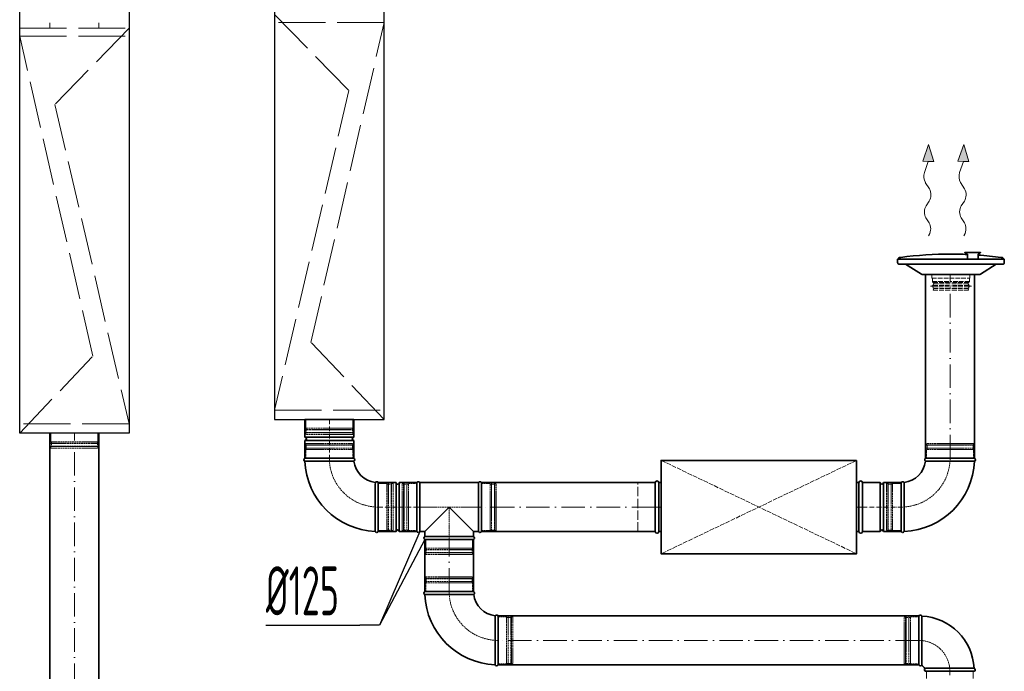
# Model space of a CAD drawing. Header units: millimetres. Extents: x 7400 to 85045, y 24168 to 123018.
# Tile 30 of 79: x 39233 to 41752, y 61842 to 63510. Entities that reach past the tile are written whole.
import ezdxf

# ---------------------------------------------------------------- set-up
doc = ezdxf.new("R2010")
doc.units = ezdxf.units.MM
for name, pattern in [('ACAD_ISO02W100', [15, 12, -3]), ('ACAD_ISO10W100', [18, 12, -3, 0, -3]), ('phl_thick', [0])]:
    doc.linetypes.add(name, pattern=pattern)
for name, color, linetype, lineweight in [('VZT_01 SUP (PŘÍVOD) - OBRYS', 5, 'Continuous', 35), ('VZT_02 SUP (PŘÍVOD) - OSA', 5, 'ACAD_ISO10W100', 5), ('VZT_05 ETA (ODVOD) - OBRYS', 6, 'Continuous', 35), ('VZT_06 ETA (ODVOD) - OSA', 6, 'ACAD_ISO10W100', 5), ('VZT_21 ZAŘÍZENÍ - OBRYS', 1, 'Continuous', 30), ('VZT_22 ZAŘÍZENÍ - DETAIL', 8, 'Continuous', 5), ('VZT_30 DISTRIBUČNÍ PRVKY - OBRYS', 1, 'Continuous', 35), ('VZT_35 TLUMIČE HLUKU - OBRYS', 1, 'Continuous', 35), ('VZT_36 TLUMIČE HLUKU - OSA', 1, 'ACAD_ISO10W100', 5), ('VZT_37 TLUMIČE HLUKU - DETAIL', 8, 'ACAD_ISO02W100', 5), ('VZT_60_KOTY - DIMENZE', 7, 'Continuous', 5)]:
    doc.layers.add(name, color=color, linetype=linetype, lineweight=lineweight)
for name, color, linetype, lineweight, plot in [('VZT_03 SUP (PŘÍVOD) - NETISK', 8, 'ACAD_ISO02W100', 5, False), ('VZT_07 ETA (ODVOD) - NETISK', 8, 'ACAD_ISO02W100', 5, False), ('VZT_34 DISTRIBUČNÍ PRVKY - NETISK', 8, 'ACAD_ISO02W100', 5, False), ('VZT_39 TLUMIČE HLUKU - NETISK', 8, 'ACAD_ISO02W100', 5, False)]:
    doc.layers.add(name, color=color, linetype=linetype, lineweight=lineweight, plot=plot)
doc.styles.add('EVORA_125', font='isocp.shx', dxfattribs={"width": 0.6, "height": 125})

msp = doc.modelspace()

# ---------------------------------------------------------------- linework, layer by layer
at = {"color": 0, "lineweight": 13}
for p, q in [((41543.4, 63147.2), (41558, 63190)), ((41558, 63190), (41571.3, 63146.8)), ((41633.4, 63147.2), (41648, 63190)), ((41648, 63190), (41661.3, 63146.8)), ((41543.4, 63147.2), (41557.4, 63147)), ((41557.4, 63147), (41547.7, 63118.4)), ((41571.3, 63146.8), (41557.4, 63147)), ((41633.4, 63147.2), (41647.4, 63147)), ((41647.4, 63147), (41637.7, 63118.4)), ((41661.3, 63146.8), (41647.4, 63147)), ((41549.9, 63093), (41560.3, 63076.5)), ((41639.9, 63093), (41650.3, 63076.5)), ((41559.9, 63045.5), (41552, 63033.6)), ((41649.9, 63045.5), (41642, 63033.6)), ((41551.5, 63002.6), (41559.7, 62989.6)), ((41641.5, 63002.6), (41649.7, 62989.6))]:
    msp.add_line(p, q, dxfattribs=at)
at = {"lineweight": 13}
for p, q in [((41559.8, 62959.5), (41558, 62956.4)), ((41649.8, 62959.5), (41648, 62956.4))]:
    msp.add_line(p, q, dxfattribs=at)
at = {"color": 0, "lineweight": 13, "extrusion": (0, 0, -1)}
for centre, start_param, end_param in [((41559.5, 63108.3), 3.908129, 5.191299), ((41649.5, 63108.3), 3.908129, 5.191299), ((41550.8, 63061.1), 0.766537, 2.375056), ((41640.8, 63061.1), 0.766537, 2.375056), ((41561.1, 63017.9), 3.908129, 5.516649), ((41651.1, 63017.9), 3.908129, 5.516649), ((41550.2, 62974.3), 0.766537, 2.320574), ((41640.2, 62974.3), 0.766537, 2.320574)]:
    msp.add_ellipse(centre, major_axis=(0.3, 21.5), ratio=0.625, start_param=start_param, end_param=end_param, dxfattribs=at)
at = {"color": 0, "lineweight": 13}
for points in [[(41543.4, 63147.2), (41571.3, 63146.8), (41558, 63190)], [(41633.4, 63147.2), (41661.3, 63146.8), (41648, 63190)]]:
    msp.add_solid(points, dxfattribs=at)
at = {"layer": 'VZT_01 SUP (PŘÍVOD) - OBRYS'}
for p, q in [((40088, 62486.5), (39963, 62486.5)), ((39963, 62486.5), (39963, 62441)), ((40088, 62486.5), (40088, 62441)), ((40088, 62441), (39963, 62441)), ((40088, 62433), (39963, 62433)), ((39963, 62433), (39963, 62387.5)), ((40088, 62433), (40088, 62387.5)), ((40088, 62387.5), (39963, 62387.5)), ((39963, 62387.5), (40088, 62387.5)), ((41675.7, 62387.5), (41550.7, 62387.5)), ((40150.5, 62325), (40150.5, 62200)), ((40150.5, 62325), (40196, 62325)), ((40150.5, 62325), (40150.5, 62200)), ((40196, 62325), (40196, 62200)), ((40204, 62325), (40204, 62200)), ((40204, 62325), (40249.5, 62325)), ((40249.5, 62325), (40249.5, 62200)), ((40249.5, 62325), (40249.5, 62200)), ((40257.2, 62200), (40257.2, 62325)), ((40406.8, 62325), (40257.2, 62325)), ((40406.8, 62200), (40406.8, 62325)), ((40414.5, 62200), (40414.5, 62325)), ((41389.2, 62325), (41389.2, 62200)), ((41389.2, 62325), (41434.7, 62325)), ((41434.7, 62325), (41434.7, 62200)), ((41442.7, 62325), (41442.7, 62200)), ((41442.7, 62325), (41488.2, 62325)), ((41488.2, 62325), (41488.2, 62200)), ((41488.2, 62325), (41488.2, 62200)), ((40332, 62262.5), (40269.5, 62200)), ((40394.5, 62200), (40332, 62262.5)), ((40150.5, 62200), (40196, 62200)), ((40204, 62200), (40249.5, 62200)), ((40269.5, 62200), (40257.2, 62200)), ((40269.5, 62187.1), (40269.5, 62200)), ((40269.5, 62187.1), (40394.5, 62187.1)), ((40394.5, 62187.1), (40394.5, 62200)), ((40406.8, 62200), (40394.5, 62200)), ((41389.2, 62200), (41434.7, 62200)), ((41442.7, 62200), (41488.2, 62200)), ((40269.5, 62179.5), (40394.5, 62179.5)), ((40269.5, 62046.3), (40394.5, 62046.3)), ((40457, 61983.8), (40457, 61858.8)), ((41533.6, 61858.8), (41533.6, 61983.8)), ((41541.3, 61858.8), (41541.3, 61983.8)), ((41550.1, 61849.9), (41675.1, 61849.9)), ((41550.1, 61842.3), (41675.1, 61842.3))]:
    msp.add_line(p, q, dxfattribs=at)
for points in [[(41550.7, 62857.8), (41550.7, 62387.5)], [(41675.7, 62857.8), (41675.7, 62387.5)], [(40414.5, 62325), (40859.2, 62325)], [(40414.5, 62200), (40859.2, 62200)], [(40269.5, 62179.5), (40269.5, 62046.3)], [(40394.5, 62179.5), (40394.5, 62046.3)], [(40457, 61983.8), (41533.6, 61983.8)], [(40457, 61858.8), (41533.6, 61858.8)]]:
    msp.add_lwpolyline(points, dxfattribs=at)
for centre, radius, start, end in [((39963, 62437), 4, 270, 90), ((40088, 62437), 4, 90, 270), ((39964.7, 62383.6), 4.17, 113.4678, 248.8928), ((40086.3, 62383.6), 4.17, 300.2981, 66.5322), ((41552.4, 62383.6), 4.17, 113.4678, 239.7019), ((41674, 62383.6), 4.17, 291.1072, 66.5322), ((40150.5, 62387.5), 187.5, 182.3607, 267.6393), ((40150.5, 62387.5), 62.5, 186.8302, 263.1698), ((41488.2, 62387.5), 62.5, 276.8302, 353.1698), ((41488.2, 62387.5), 187.5, 272.3607, 357.6393), ((40146.7, 62323.3), 4.17, 23.4678, 149.7019), ((40200, 62325), 4, 180, 0), ((40253.3, 62323.3), 4.17, 23.4678, 156.5322), ((40410.7, 62323.3), 4.17, 23.4678, 156.5322), ((41438.7, 62325), 4, 180, 0), ((41492, 62323.3), 4.17, 30.2981, 156.5322), ((40146.7, 62201.6), 4.17, 201.1072, 336.5322), ((40200, 62200), 4, 0, 180), ((40253.3, 62201.6), 4.17, 203.4678, 336.5322), ((40271.2, 62183.3), 4.17, 113.4678, 246.5322), ((40392.8, 62183.3), 4.17, 293.4678, 66.5322), ((40410.7, 62201.6), 4.17, 203.4678, 336.5322), ((41438.7, 62200), 4, 0, 180), ((41492, 62201.6), 4.17, 203.4678, 338.8928), ((40271.2, 62042.4), 4.17, 113.4678, 248.8928), ((40457, 62046.3), 187.5, 182.3607, 267.6393), ((40392.8, 62042.4), 4.17, 300.2981, 66.5322), ((40457, 62046.3), 62.5, 186.8302, 263.1698), ((40453.2, 61982.1), 4.17, 23.4678, 149.7019), ((41537.5, 61982.1), 4.17, 20.3309, 156.5322), ((41533.6, 61842.3), 141.5, 3.1369, 86.8631), ((40453.2, 61860.4), 4.17, 201.1072, 336.5322), ((41537.5, 61860.4), 4.17, 203.4678, 336.5322), ((41533.6, 61842.3), 16.5, 23.8093, 66.1907), ((41551.8, 61846.1), 4.17, 113.4678, 246.5322), ((41673.5, 61846.1), 4.17, 293.4678, 69.6691)]:
    msp.add_arc(centre, radius, start, end, dxfattribs=at)
for points, knots in [([(40088.4, 62380), (40088.4, 62380), (40088.4, 62380), (40088.1, 62380), (40087.7, 62380), (40086.7, 62380), (40085.9, 62380), (40082.8, 62380), (40079.6, 62380), (40070.7, 62379.9), (40064.5, 62379.9), (40050.4, 62379.8), (40042.6, 62379.8), (40026.4, 62379.8), (40018.1, 62379.8), (40002.3, 62379.8), (39994.8, 62379.8), (39981.6, 62379.7), (39976.1, 62379.7), (39969.1, 62379.7), (39966.9, 62379.7), (39963.9, 62379.7), (39963.2, 62379.7), (39963.2, 62379.7)], [197.067977, 197.067977, 197.067977, 197.067977, 201.792196, 201.792196, 209.190204, 209.190204, 218.040239, 218.040239, 237.760854, 237.760854, 262.206108, 262.206108, 286.831239, 286.831239, 311.323072, 311.323072, 335.946087, 335.946087, 360.704397, 360.704397, 377.088273, 377.088273, 394.105327, 394.105327, 394.105327, 394.105327]), ([(41550.3, 62380), (41550.3, 62380), (41550.3, 62380), (41550.6, 62380), (41551, 62380), (41552, 62380), (41552.8, 62380), (41555.9, 62380), (41559.1, 62380), (41568, 62379.9), (41574.2, 62379.9), (41588.3, 62379.8), (41596.1, 62379.8), (41612.3, 62379.8), (41620.6, 62379.8), (41636.4, 62379.8), (41643.9, 62379.8), (41657.1, 62379.7), (41662.6, 62379.7), (41669.6, 62379.7), (41671.8, 62379.7), (41674.8, 62379.7), (41675.5, 62379.7), (41675.5, 62379.7)], [197.067977, 197.067977, 197.067977, 197.067977, 201.792196, 201.792196, 209.190204, 209.190204, 218.040239, 218.040239, 237.760854, 237.760854, 262.206108, 262.206108, 286.831239, 286.831239, 311.323072, 311.323072, 335.946087, 335.946087, 360.704397, 360.704397, 377.088273, 377.088273, 394.105327, 394.105327, 394.105327, 394.105327]), ([(40143.1, 62325.4), (40143.1, 62325.4), (40143.1, 62323.8), (40143, 62317.7), (40143, 62313.2), (40142.9, 62301.8), (40142.9, 62295), (40142.9, 62280), (40142.9, 62271.9), (40142.8, 62255.6), (40142.8, 62247.5), (40142.8, 62232.3), (40142.8, 62225.3), (40142.8, 62213.5), (40142.8, 62208.8), (40142.8, 62202.2), (40142.8, 62200.4), (40142.8, 62200.1), (40142.8, 62200.1), (40142.8, 62200.1)], [0, 0, 0, 0, 24.235852, 24.235852, 48.531845, 48.531845, 73.024415, 73.024415, 97.570898, 97.570898, 122.078339, 122.078339, 146.53579, 146.53579, 170.957495, 170.957495, 195.359468, 195.359468, 197.168246, 197.168246, 197.168246, 197.168246]), ([(41495.6, 62325.4), (41495.6, 62325.4), (41495.6, 62323.8), (41495.7, 62317.7), (41495.7, 62313.2), (41495.8, 62301.8), (41495.8, 62295), (41495.8, 62280), (41495.8, 62271.9), (41495.9, 62255.6), (41495.9, 62247.5), (41495.9, 62232.3), (41495.9, 62225.3), (41495.9, 62213.5), (41495.9, 62208.8), (41495.9, 62202.2), (41495.9, 62200.4), (41495.9, 62200.1), (41495.9, 62200.1), (41495.9, 62200.1)], [0, 0, 0, 0, 24.235852, 24.235852, 48.531845, 48.531845, 73.024415, 73.024415, 97.570898, 97.570898, 122.078339, 122.078339, 146.53579, 146.53579, 170.957495, 170.957495, 195.359468, 195.359468, 197.168246, 197.168246, 197.168246, 197.168246]), ([(40394.9, 62038.8), (40394.9, 62038.8), (40394.9, 62038.8), (40394.6, 62038.8), (40394.2, 62038.8), (40393.2, 62038.8), (40392.4, 62038.8), (40389.3, 62038.8), (40386.1, 62038.8), (40377.2, 62038.7), (40371, 62038.7), (40356.9, 62038.7), (40349.1, 62038.6), (40332.9, 62038.6), (40324.6, 62038.6), (40308.8, 62038.6), (40301.3, 62038.6), (40288.1, 62038.6), (40282.6, 62038.5), (40275.6, 62038.5), (40273.4, 62038.5), (40270.4, 62038.5), (40269.7, 62038.5), (40269.7, 62038.5)], [197.067977, 197.067977, 197.067977, 197.067977, 201.792196, 201.792196, 209.190204, 209.190204, 218.040239, 218.040239, 237.760854, 237.760854, 262.206108, 262.206108, 286.831239, 286.831239, 311.323072, 311.323072, 335.946087, 335.946087, 360.704397, 360.704397, 377.088273, 377.088273, 394.105327, 394.105327, 394.105327, 394.105327]), ([(40449.6, 61984.2), (40449.6, 61984.2), (40449.6, 61982.6), (40449.5, 61976.5), (40449.5, 61972), (40449.4, 61960.6), (40449.4, 61953.8), (40449.4, 61938.8), (40449.4, 61930.7), (40449.3, 61914.4), (40449.3, 61906.3), (40449.3, 61891.1), (40449.3, 61884.1), (40449.3, 61872.3), (40449.3, 61867.6), (40449.3, 61861), (40449.3, 61859.2), (40449.3, 61858.9), (40449.3, 61858.9), (40449.3, 61858.9)], [0, 0, 0, 0, 24.235852, 24.235852, 48.531845, 48.531845, 73.024415, 73.024415, 97.570898, 97.570898, 122.078339, 122.078339, 146.53579, 146.53579, 170.957495, 170.957495, 195.359468, 195.359468, 197.168246, 197.168246, 197.168246, 197.168246])]:
    msp.add_open_spline(points, degree=3, knots=knots, dxfattribs=at)
at = {"layer": 'VZT_02 SUP (PŘÍVOD) - OSA', "ltscale": 5}
for points in [[(41613.2, 62387.5), (41613.2, 62857.8)], [(40859.2, 62262.5), (40414.5, 62262.5)], [(40332, 62046.3), (40332, 62179.5)], [(41533.6, 61921.3), (40457, 61921.3)], [(41612.6, 61652.6), (41612.6, 61842.3)]]:
    msp.add_lwpolyline(points, dxfattribs=at)
at = {"layer": 'VZT_02 SUP (PŘÍVOD) - OSA'}
for points in [[(40025.5, 62486.5), (40025.5, 62387.5)], [(40150.5, 62262.5), (40249.5, 62262.5)], [(41389.2, 62262.5), (41488.2, 62262.5)]]:
    msp.add_lwpolyline(points, dxfattribs=at)
at = {"layer": 'VZT_02 SUP (PŘÍVOD) - OSA', "ltscale": 0.3}
for points in [[(40150.5, 62262.5), (40150.5, 62262.5, -0.414214), (40025.5, 62387.5), (40025.5, 62387.5)], [(41488.2, 62262.5), (41488.2, 62262.5, 0.414214), (41613.2, 62387.5), (41613.2, 62387.5)], [(40457, 61921.3), (40457, 61921.3, -0.414214), (40332, 62046.3), (40332, 62046.3)], [(41533.6, 61921.3), (41533.6, 61921.3, -0.414214), (41612.6, 61842.3), (41612.6, 61842.3)]]:
    msp.add_lwpolyline(points, format="xyb", dxfattribs=at)
msp.add_lwpolyline([(40332, 62179.5), (40332, 62262.5)], dxfattribs=at)
at = {"layer": 'VZT_03 SUP (PŘÍVOD) - NETISK', "ltscale": 0.4}
for p, q in [((39964.5, 62421), (40086.5, 62421)), ((39964.5, 62420.5), (39964.5, 62421)), ((39964.5, 62420.5), (40086.5, 62420.5)), ((39964.5, 62413.5), (40086.5, 62413.5)), ((39964.5, 62413), (39964.5, 62413.5)), ((39964.5, 62413), (40086.5, 62413)), ((39965.5, 62425.5), (40085.5, 62425.5)), ((39965.5, 62421.5), (39965.5, 62425.5)), ((39965.5, 62421.5), (40085.5, 62421.5)), ((39966.5, 62421), (39966.5, 62421.5)), ((39966.5, 62413.5), (39966.5, 62420.5)), ((39966.5, 62409.5), (39966.5, 62413)), ((40084.5, 62421), (40084.5, 62421.5)), ((40084.5, 62413.5), (40084.5, 62420.5)), ((40084.5, 62409.5), (40084.5, 62413)), ((40085.5, 62421.5), (40085.5, 62425.5)), ((40086.5, 62420.5), (40086.5, 62421)), ((40086.5, 62413), (40086.5, 62413.5)), ((41674.2, 62421), (41552.2, 62421)), ((41552.2, 62420.5), (41552.2, 62421)), ((41674.2, 62420.5), (41552.2, 62420.5)), ((41674.2, 62413.5), (41552.2, 62413.5)), ((41552.2, 62413), (41552.2, 62413.5)), ((41674.2, 62413), (41552.2, 62413)), ((41673.2, 62425.5), (41553.2, 62425.5)), ((41553.2, 62421.5), (41553.2, 62425.5)), ((41673.2, 62421.5), (41553.2, 62421.5)), ((41554.2, 62421), (41554.2, 62421.5)), ((41554.2, 62413.5), (41554.2, 62420.5)), ((41554.2, 62409.5), (41554.2, 62413)), ((41672.2, 62421), (41672.2, 62421.5)), ((41672.2, 62413.5), (41672.2, 62420.5)), ((41672.2, 62409.5), (41672.2, 62413)), ((41673.2, 62421.5), (41673.2, 62425.5)), ((41674.2, 62420.5), (41674.2, 62421)), ((41674.2, 62413), (41674.2, 62413.5)), ((39965.5, 62409.5), (40085.5, 62409.5)), ((39965.5, 62387.5), (39965.5, 62409.5)), ((40085.5, 62387.5), (40085.5, 62409.5)), ((41673.2, 62409.5), (41553.2, 62409.5)), ((41553.2, 62387.5), (41553.2, 62409.5)), ((41673.2, 62387.5), (41673.2, 62409.5)), ((40150.5, 62322.5), (40172.5, 62322.5)), ((40172.5, 62322.5), (40172.5, 62202.5)), ((40172.5, 62321.5), (40176, 62321.5)), ((40176, 62323.5), (40176, 62201.5)), ((40176, 62323.5), (40176.5, 62323.5)), ((40176.5, 62323.5), (40176.5, 62201.5)), ((40176.5, 62321.5), (40183.5, 62321.5)), ((40183.5, 62323.5), (40183.5, 62201.5)), ((40183.5, 62323.5), (40184, 62323.5)), ((40184, 62323.5), (40184, 62201.5)), ((40184, 62321.5), (40184.5, 62321.5)), ((40184.5, 62322.5), (40184.5, 62202.5)), ((40184.5, 62322.5), (40188.5, 62322.5)), ((40188.5, 62322.5), (40188.5, 62202.5)), ((40211.5, 62202.5), (40211.5, 62322.5)), ((40211.5, 62322.5), (40215.5, 62322.5)), ((40215.5, 62202.5), (40215.5, 62322.5)), ((40215.5, 62321.5), (40216, 62321.5)), ((40216, 62201.5), (40216, 62323.5)), ((40216, 62323.5), (40216.5, 62323.5)), ((40216.5, 62201.5), (40216.5, 62323.5)), ((40216.5, 62321.5), (40223.5, 62321.5)), ((40223.5, 62201.5), (40223.5, 62323.5)), ((40223.5, 62323.5), (40224, 62323.5)), ((40224, 62201.5), (40224, 62323.5)), ((40224, 62321.5), (40227.5, 62321.5)), ((40227.5, 62202.5), (40227.5, 62322.5)), ((40227.5, 62322.5), (40249.5, 62322.5)), ((40414.5, 62322.5), (40436.5, 62322.5)), ((40436.5, 62202.5), (40436.5, 62322.5)), ((40436.5, 62321.5), (40440, 62321.5)), ((40440, 62201.5), (40440, 62323.5)), ((40440, 62323.5), (40440.5, 62323.5)), ((40440.5, 62201.5), (40440.5, 62323.5)), ((40440.5, 62321.5), (40447.5, 62321.5)), ((40447.5, 62201.5), (40447.5, 62323.5)), ((40447.5, 62323.5), (40448, 62323.5)), ((40448, 62201.5), (40448, 62323.5)), ((40448, 62321.5), (40448.5, 62321.5)), ((40448.5, 62202.5), (40448.5, 62322.5)), ((40448.5, 62322.5), (40452.5, 62322.5)), ((40452.5, 62202.5), (40452.5, 62322.5)), ((41450.2, 62322.5), (41450.2, 62202.5)), ((41454.2, 62322.5), (41450.2, 62322.5)), ((41454.2, 62322.5), (41454.2, 62202.5)), ((41454.7, 62321.5), (41454.2, 62321.5)), ((41454.7, 62323.5), (41454.7, 62201.5)), ((41455.2, 62323.5), (41454.7, 62323.5)), ((41455.2, 62323.5), (41455.2, 62201.5)), ((41462.2, 62321.5), (41455.2, 62321.5)), ((41462.2, 62323.5), (41462.2, 62201.5)), ((41462.7, 62323.5), (41462.2, 62323.5)), ((41462.7, 62323.5), (41462.7, 62201.5)), ((41466.2, 62321.5), (41462.7, 62321.5)), ((41466.2, 62322.5), (41466.2, 62202.5)), ((41488.2, 62322.5), (41466.2, 62322.5)), ((40150.5, 62202.5), (40172.5, 62202.5)), ((40172.5, 62203.5), (40176, 62203.5)), ((40176, 62201.5), (40176.5, 62201.5)), ((40176.5, 62203.5), (40183.5, 62203.5)), ((40183.5, 62201.5), (40184, 62201.5)), ((40184, 62203.5), (40184.5, 62203.5)), ((40184.5, 62202.5), (40188.5, 62202.5)), ((40211.5, 62202.5), (40215.5, 62202.5)), ((40215.5, 62203.5), (40216, 62203.5)), ((40216, 62201.5), (40216.5, 62201.5)), ((40216.5, 62203.5), (40223.5, 62203.5)), ((40223.5, 62201.5), (40224, 62201.5)), ((40224, 62203.5), (40227.5, 62203.5)), ((40227.5, 62202.5), (40249.5, 62202.5)), ((40414.5, 62202.5), (40436.5, 62202.5)), ((40436.5, 62203.5), (40440, 62203.5)), ((40440, 62201.5), (40440.5, 62201.5)), ((40440.5, 62203.5), (40447.5, 62203.5)), ((40447.5, 62201.5), (40448, 62201.5)), ((40448, 62203.5), (40448.5, 62203.5)), ((40448.5, 62202.5), (40452.5, 62202.5)), ((41454.2, 62202.5), (41450.2, 62202.5)), ((41454.7, 62203.5), (41454.2, 62203.5)), ((41455.2, 62201.5), (41454.7, 62201.5)), ((41462.2, 62203.5), (41455.2, 62203.5)), ((41462.7, 62201.5), (41462.2, 62201.5)), ((41466.2, 62203.5), (41462.7, 62203.5)), ((41488.2, 62202.5), (41466.2, 62202.5)), ((40272, 62179.5), (40272, 62157.5)), ((40392, 62179.5), (40392, 62157.5)), ((40271, 62154), (40393, 62154)), ((40271, 62154), (40271, 62153.5)), ((40271, 62153.5), (40393, 62153.5)), ((40271, 62146.5), (40393, 62146.5)), ((40271, 62146.5), (40271, 62146)), ((40271, 62146), (40393, 62146)), ((40272, 62157.5), (40392, 62157.5)), ((40272, 62145.5), (40392, 62145.5)), ((40272, 62145.5), (40272, 62141.5)), ((40272, 62141.5), (40392, 62141.5)), ((40273, 62157.5), (40273, 62154)), ((40273, 62153.5), (40273, 62146.5)), ((40273, 62146), (40273, 62145.5)), ((40391, 62157.5), (40391, 62154)), ((40391, 62153.5), (40391, 62146.5)), ((40391, 62146), (40391, 62145.5)), ((40392, 62145.5), (40392, 62141.5)), ((40393, 62154), (40393, 62153.5)), ((40393, 62146.5), (40393, 62146)), ((40272, 62084.3), (40392, 62084.3)), ((40272, 62080.3), (40272, 62084.3)), ((40392, 62080.3), (40392, 62084.3)), ((40271, 62079.8), (40393, 62079.8)), ((40271, 62079.3), (40271, 62079.8)), ((40271, 62079.3), (40393, 62079.3)), ((40271, 62072.3), (40393, 62072.3)), ((40271, 62071.8), (40271, 62072.3)), ((40271, 62071.8), (40393, 62071.8)), ((40272, 62080.3), (40392, 62080.3)), ((40272, 62068.3), (40392, 62068.3)), ((40272, 62046.3), (40272, 62068.3)), ((40273, 62079.8), (40273, 62080.3)), ((40273, 62072.3), (40273, 62079.3)), ((40273, 62068.3), (40273, 62071.8)), ((40391, 62079.8), (40391, 62080.3)), ((40391, 62072.3), (40391, 62079.3)), ((40391, 62068.3), (40391, 62071.8)), ((40392, 62046.3), (40392, 62068.3)), ((40393, 62079.3), (40393, 62079.8)), ((40393, 62071.8), (40393, 62072.3)), ((40482.5, 61982.3), (40482.5, 61860.3)), ((40482.5, 61982.3), (40483, 61982.3)), ((40483, 61982.3), (40483, 61860.3)), ((40490, 61982.3), (40490, 61860.3)), ((40490, 61982.3), (40490.5, 61982.3)), ((40490.5, 61982.3), (40490.5, 61860.3)), ((41500.1, 61860.3), (41500.1, 61982.3)), ((41500.1, 61982.3), (41500.6, 61982.3)), ((41500.6, 61860.3), (41500.6, 61982.3)), ((41507.6, 61860.3), (41507.6, 61982.3)), ((41507.6, 61982.3), (41508.1, 61982.3)), ((41508.1, 61860.3), (41508.1, 61982.3)), ((40457, 61981.3), (40479, 61981.3)), ((40479, 61981.3), (40479, 61861.3)), ((40479, 61980.3), (40482.5, 61980.3)), ((40483, 61980.3), (40490, 61980.3)), ((40490.5, 61980.3), (40491, 61980.3)), ((40491, 61981.3), (40491, 61861.3)), ((40491, 61981.3), (40495, 61981.3)), ((40495, 61981.3), (40495, 61861.3)), ((41495.6, 61861.3), (41495.6, 61981.3)), ((41495.6, 61981.3), (41499.6, 61981.3)), ((41499.6, 61861.3), (41499.6, 61981.3)), ((41499.6, 61980.3), (41500.1, 61980.3)), ((41500.6, 61980.3), (41507.6, 61980.3)), ((41508.1, 61980.3), (41511.6, 61980.3)), ((41511.6, 61861.3), (41511.6, 61981.3)), ((41511.6, 61981.3), (41533.6, 61981.3)), ((40457, 61861.3), (40479, 61861.3)), ((40479, 61862.3), (40482.5, 61862.3)), ((40482.5, 61860.3), (40483, 61860.3)), ((40483, 61862.3), (40490, 61862.3)), ((40490, 61860.3), (40490.5, 61860.3)), ((40490.5, 61862.3), (40491, 61862.3)), ((40491, 61861.3), (40495, 61861.3)), ((41495.6, 61861.3), (41499.6, 61861.3)), ((41499.6, 61862.3), (41500.1, 61862.3)), ((41500.1, 61860.3), (41500.6, 61860.3)), ((41500.6, 61862.3), (41507.6, 61862.3)), ((41507.6, 61860.3), (41508.1, 61860.3)), ((41508.1, 61862.3), (41511.6, 61862.3)), ((41511.6, 61861.3), (41533.6, 61861.3)), ((41552.6, 61842.3), (41552.6, 61820.3)), ((41672.6, 61842.3), (41672.6, 61820.3))]:
    msp.add_line(p, q, dxfattribs=at)
msp.add_lwpolyline([(40414.5, 62262.5), (40249.5, 62262.5)], dxfattribs=at)
at = {"layer": 'VZT_05 ETA (ODVOD) - OBRYS'}
for points in [[(39310.9, 62451.3), (39310.9, 61622.1)], [(39435.9, 62451.3), (39435.9, 61622.1)]]:
    msp.add_lwpolyline(points, dxfattribs=at)
at = {"layer": 'VZT_06 ETA (ODVOD) - OSA', "ltscale": 5}
msp.add_lwpolyline([(39373.4, 61622.1), (39373.4, 62451.3)], dxfattribs=at)
at = {"layer": 'VZT_07 ETA (ODVOD) - NETISK', "ltscale": 0.4}
for p, q in [((39965.5, 62486.5), (39965.5, 62464.5)), ((40085.5, 62486.5), (40085.5, 62464.5)), ((40086.5, 62461), (39964.5, 62461)), ((39964.5, 62461), (39964.5, 62460.5)), ((40086.5, 62460.5), (39964.5, 62460.5)), ((40085.5, 62464.5), (39965.5, 62464.5)), ((39966.5, 62464.5), (39966.5, 62461)), ((39966.5, 62460.5), (39966.5, 62453.5)), ((40084.5, 62464.5), (40084.5, 62461)), ((40084.5, 62460.5), (40084.5, 62453.5)), ((40086.5, 62461), (40086.5, 62460.5)), ((39313.4, 62451.3), (39313.4, 62429.3)), ((39433.4, 62451.3), (39433.4, 62429.3)), ((40086.5, 62453.5), (39964.5, 62453.5)), ((39964.5, 62453.5), (39964.5, 62453)), ((40086.5, 62453), (39964.5, 62453)), ((40085.5, 62452.5), (39965.5, 62452.5)), ((39965.5, 62452.5), (39965.5, 62448.5)), ((40085.5, 62448.5), (39965.5, 62448.5)), ((39966.5, 62453), (39966.5, 62452.5)), ((40084.5, 62453), (40084.5, 62452.5)), ((40085.5, 62452.5), (40085.5, 62448.5)), ((40086.5, 62453.5), (40086.5, 62453)), ((39312.4, 62425.8), (39434.4, 62425.8)), ((39312.4, 62425.8), (39312.4, 62425.3)), ((39312.4, 62425.3), (39434.4, 62425.3)), ((39312.4, 62418.3), (39434.4, 62418.3)), ((39312.4, 62418.3), (39312.4, 62417.8)), ((39312.4, 62417.8), (39434.4, 62417.8)), ((39313.4, 62429.3), (39433.4, 62429.3)), ((39313.4, 62417.3), (39433.4, 62417.3)), ((39313.4, 62417.3), (39313.4, 62413.3)), ((39313.4, 62413.3), (39433.4, 62413.3)), ((39314.4, 62429.3), (39314.4, 62425.8)), ((39314.4, 62425.3), (39314.4, 62418.3)), ((39314.4, 62417.8), (39314.4, 62417.3)), ((39432.4, 62429.3), (39432.4, 62425.8)), ((39432.4, 62425.3), (39432.4, 62418.3)), ((39432.4, 62417.8), (39432.4, 62417.3)), ((39433.4, 62417.3), (39433.4, 62413.3)), ((39434.4, 62425.8), (39434.4, 62425.3)), ((39434.4, 62418.3), (39434.4, 62417.8))]:
    msp.add_line(p, q, dxfattribs=at)
at = {"layer": 'VZT_21 ZAŘÍZENÍ - OBRYS'}
for points in [[(40165.5, 62486.5), (40165.5, 63986.5), (39885.5, 63986.5), (39885.5, 62486.5)], [(39233.4, 62451.3), (39233.4, 63951.3), (39513.4, 63951.3), (39513.4, 62451.3)]]:
    msp.add_lwpolyline(points, close=True, dxfattribs=at)
at = {"layer": 'VZT_22 ZAŘÍZENÍ - DETAIL', "linetype": 'ACAD_ISO02W100', "lineweight": 5, "ltscale": 10}
for points in [[(39310.9, 63951.3), (39310.9, 63487.6)], [(39435.9, 63951.3), (39435.9, 63487.6)], [(39885.5, 63522.7), (40075.6, 63328), (39885.5, 62510.4)], [(40165.5, 63502.1), (39885.5, 63502.1)], [(40165.5, 62486.5), (39978.3, 62683.9), (40165.5, 63502.1)], [(39233.4, 63487.6), (39513.4, 63487.6)], [(39513.4, 63487.6), (39323.3, 63292.9), (39513.4, 62475.3)], [(39233.4, 62451.3), (39420.6, 62648.8), (39233.4, 63467)], [(39233.4, 63467), (39513.4, 63467)], [(39885.5, 62510.4), (40165.5, 62510.4)], [(39513.4, 62475.3), (39233.4, 62475.3)]]:
    msp.add_lwpolyline(points, dxfattribs=at)
at = {"layer": 'VZT_30 DISTRIBUČNÍ PRVKY - OBRYS'}
for points in [[(41684.7, 62896.8), (41684.7, 62909.3, -0.267949), (41684.9, 62909.6), (41690.6, 62913, 0.267949), (41690.9, 62913.3), (41690.9, 62914), (41651.2, 62914), (41651.2, 62913.3, 0.267949), (41651.4, 62913), (41657.2, 62909.6, -0.267949), (41657.4, 62909.3), (41657.4, 62896.8)], [(41478.9, 62896.8), (41751.9, 62896.8), (41751.9, 62887.7, -0.414214), (41748.1, 62883.8), (41482.8, 62883.8, -0.414214), (41478.9, 62887.7), (41478.9, 62896.8)], [(41615.4, 62909.8, 0.0327), (41486.9, 62901.3), (41483.9, 62900.8, 0.36397), (41481.4, 62897.9), (41481.4, 62896.8)], [(41615.4, 62909.8, -0.010645), (41657.4, 62908.9, -0.010645)], [(41684.7, 62907.4, -0.015115), (41744, 62901.3), (41747, 62900.8, -0.36397), (41749.4, 62897.9), (41749.4, 62896.8)], [(41731.5, 62883.8), (41691.2, 62858.4, -0.141374), (41689.1, 62857.8), (41541.8, 62857.8, -0.141374), (41539.7, 62858.4), (41499.3, 62883.8)]]:
    msp.add_lwpolyline(points, format="xyb", dxfattribs=at)
at = {"layer": 'VZT_34 DISTRIBUČNÍ PRVKY - NETISK'}
for points in [[(41566.9, 62857.8), (41566.9, 62847.8), (41663.9, 62847.8), (41663.9, 62857.8)], [(41566.9, 62857.8), (41663.9, 62857.8)], [(41567.9, 62840), (41615.4, 62840)], [(41662.9, 62840), (41615.4, 62840)], [(41569.9, 62837.3), (41615.4, 62837.3)], [(41571.7, 62821.8), (41570.3, 62817.8), (41615.4, 62817.8)], [(41570.8, 62822), (41615.4, 62822)], [(41571.5, 62833.7), (41615.4, 62833.7)], [(41661, 62837.3), (41615.4, 62837.3)], [(41659.3, 62833.7), (41615.4, 62833.7)], [(41660.1, 62822), (41615.4, 62822)], [(41659.2, 62821.8), (41660.6, 62817.8), (41615.4, 62817.8)]]:
    msp.add_lwpolyline(points, dxfattribs=at)
for points in [[(41567.9, 62847.8), (41567.9, 62840, 0.291473), (41569.5, 62837.6, 0.291473)], [(41662.9, 62847.8), (41662.9, 62840, -0.291473), (41661.4, 62837.6, -0.291473)], [(41563.3, 62827.9), (41569.3, 62829.4, -0.058981), (41569.9, 62829.4), (41615.4, 62829.4)], [(41563.3, 62827.9), (41569, 62826.5, 0.060863), (41569.7, 62826.4), (41615.4, 62826.4)], [(41667.6, 62827.9), (41661.6, 62829.4, 0.058981), (41661, 62829.4), (41615.4, 62829.4)], [(41667.6, 62827.9), (41661.8, 62826.5, -0.060863), (41661.2, 62826.4), (41615.4, 62826.4)]]:
    msp.add_lwpolyline(points, format="xyb", dxfattribs=at)
for centre, radius, start, end in [((41579.8, 62827.3), 10.5, 142.1622, 210.2824), ((41567.7, 62834.1), 3.88, 353.3265, 62.5007), ((41663.2, 62834.1), 3.88, 117.4993, 186.6735), ((41651.1, 62827.3), 10.5, 329.7176, 37.8378)]:
    msp.add_arc(centre, radius, start, end, dxfattribs=at)
at = {"layer": 'VZT_35 TLUMIČE HLUKU - OBRYS'}
for p, q in [((40859.2, 62200), (40859.2, 62325)), ((41389.2, 62200), (41389.2, 62325))]:
    msp.add_line(p, q, dxfattribs=at)
msp.add_lwpolyline([(41374.2, 62382), (40874.2, 62382), (40874.2, 62143), (41374.2, 62143)], close=True, dxfattribs=at)
for points in [[(40868.2, 62200), (40868.2, 62325)], [(40868.2, 62325), (40874.2, 62325)], [(41380.2, 62325), (41374.2, 62325)], [(41380.2, 62200), (41380.2, 62325)], [(40868.2, 62200), (40874.2, 62200)], [(41380.2, 62200), (41374.2, 62200)]]:
    msp.add_lwpolyline(points, dxfattribs=at)
for centre, start, end in [((40863.7, 62325), 0, 180), ((41384.7, 62325), 0, 180), ((40863.7, 62200), 180, 0), ((41384.7, 62200), 180, 0)]:
    msp.add_arc(centre, 4.5, start, end, dxfattribs=at)
at = {"layer": 'VZT_36 TLUMIČE HLUKU - OSA', "ltscale": 5}
for points in [[(40859.2, 62262.5), (40874.2, 62262.5)], [(41389.2, 62262.5), (41374.2, 62262.5)]]:
    msp.add_lwpolyline(points, dxfattribs=at)
at = {"layer": 'VZT_37 TLUMIČE HLUKU - DETAIL', "lineweight": 5}
for points in [[(41374.2, 62382), (40874.2, 62143)], [(40874.2, 62382), (41374.2, 62143)]]:
    msp.add_lwpolyline(points, dxfattribs=at)
at = {"layer": 'VZT_39 TLUMIČE HLUKU - NETISK', "ltscale": 2}
for points in [[(40859.2, 62200), (40814.2, 62200), (40814.2, 62325), (40859.2, 62325)], [(41389.2, 62200), (41434.2, 62200), (41434.2, 62325), (41389.2, 62325)]]:
    msp.add_lwpolyline(points, dxfattribs=at)
at = {"layer": 'VZT_60_KOTY - DIMENZE', "linetype": 'ByBlock', "lineweight": -2}
msp.add_line((40153.6, 61960.7), (40103.6, 61960.7), dxfattribs=at)
at = {"layer": 'VZT_60_KOTY - DIMENZE', "linetype": 'ByBlock', "lineweight": -2, "elevation": 0}
for points in [[(40257.2, 62200), (40153.6, 61960.7)], [(40269.5, 62179.5), (40153.6, 61960.7)], [(39863, 61960.7), (40103.6, 61960.7)], [(40153.6, 61960.7), (40153.6, 61960.7)]]:
    msp.add_lwpolyline(points, dxfattribs=at)

# ---------------------------------------------------------------- texts
at = {"layer": 'VZT_60_KOTY - DIMENZE', "linetype": 'phl_thick', "insert": (39863, 62110.7), "char_height": 125, "attachment_point": 1, "style": 'EVORA_125'}
msp.add_mtext('%%C125', dxfattribs=at)

doc.saveas('drawing.dxf')
